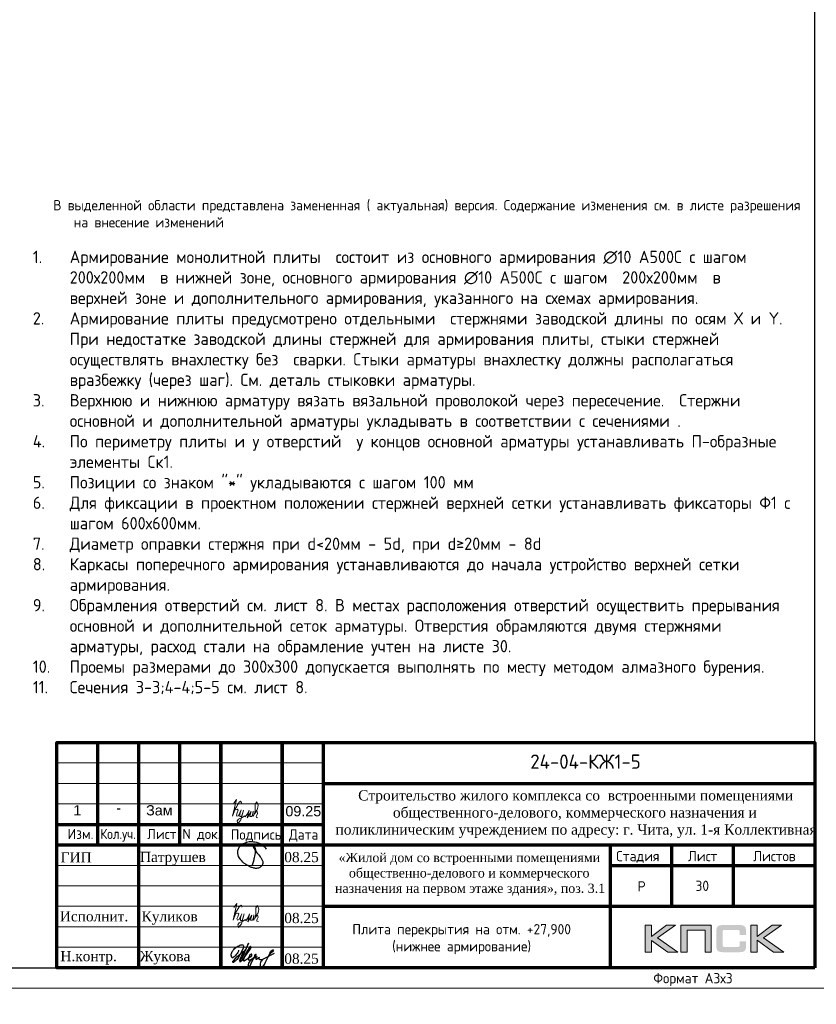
# Model space of a CAD drawing. Header units: millimetres. Extents: x -42044588 to 856694, y -806701 to 941911.
# Tile 207 of 256: x -39845 to -20407, y -300622 to -276587. Entities that reach past the tile are written whole.
import ezdxf
from ezdxf.enums import TextEntityAlignment as Align

# ---------------------------------------------------------------- set-up
doc = ezdxf.new("R2010")
doc.units = ezdxf.units.MM
for name, color, linetype in [('0 @ 100', 7, 'Continuous'), ('PDF7_Text', 7, 'Continuous'), ('PDF8_Text', 7, 'Continuous'), ('Рамка печать', 7, 'Continuous'), ('ТОЛСТЫЕ_ОСНОВНЫЕ', 6, 'Continuous')]:
    doc.layers.add(name, color=color, linetype=linetype)
for name, color, linetype, lineweight in [('Выноски', 20, 'Continuous', 20), ('Каркасы ригель', 3, 'Continuous', 0), ('РАЗМЕРЫ', 1, 'Continuous', 9), ('Рамка', 7, 'Continuous', 70), ('Текст', 7, 'Continuous', 25), ('ТОНКИЕ', 7, 'Continuous', 9), ('Узлы', 7, 'Continuous', 0)]:
    doc.layers.add(name, color=color, linetype=linetype, lineweight=lineweight)
doc.styles.add('GOST-2.304_Type-B', font='GOST_Common.ttf')
doc.styles.add('PDF Times New Roman', font='times.ttf')
doc.styles.get("Standard").update_dxf_attribs({"font": 'arial.ttf'})
doc.styles.add('style1', font='GOST_Common.ttf', dxfattribs={"height": 500})
doc.styles.add('ГОСТ', font='GOST_Common.ttf')

# ---------------------------------------------------------------- blocks, each defined once
blk = doc.blocks.new('11')
at = {"layer": 'Выноски'}
for p, q in [((48016, 66806), (48038, 66823)), ((48038, 66823), (48060, 66786)), ((47885, 66608), (47944, 66700)), ((47944, 66700), (47962, 66737)), ((47962, 66737), (47989, 66781)), ((47989, 66781), (48016, 66806)), ((48060, 66786), (48058, 66769))]:
    blk.add_line(p, q, dxfattribs=at)
blk.add_lwpolyline([(47863, 66761), (47937, 66865), (47843, 66458), (47885, 66564), (47905, 66616), (47954, 66628), (47979, 66606), (47957, 66539), (47937, 66487), (47947, 66458), (47991, 66470), (48051, 66611), (48041, 66569), (48023, 66505), (48023, 66448), (48065, 66448), (48090, 66529), (48110, 66608), (48043, 66369), (47972, 66275), (47954, 66344), (47991, 66389), (48078, 66431), (48142, 66470), (48154, 66441), (48204, 66512), (48246, 66606), (48209, 66455), (48204, 66418), (48295, 66574), (48265, 66463), (48265, 66455), (48312, 66453), (48342, 66529), (48347, 66584), (48337, 66465), (48349, 66453), (48401, 66569), (48443, 66616), (48461, 66678), (48466, 66727), (48436, 66811), (48399, 66754), (48399, 66618), (48389, 66549), (48374, 66507), (48416, 66564), (48441, 66576), (48451, 66524), (48433, 66482), (48419, 66453), (48424, 66428), (48458, 66421)], dxfattribs=at)
blk = doc.blocks.new('яяя')
at = {"lineweight": 30}
for points in [[(345424, 110432), (345425, 110410), (345424, 110397), (345417, 110379), (345406, 110350), (345390, 110319), (345357, 110275), (345310, 110221), (345265, 110176), (345198, 110110), (345161, 110077), (345133, 110066), (345116, 110066), (345102, 110075), (345090, 110091), (345082, 110115), (345074, 110146), (345066, 110182), (345064, 110206), (345067, 110234), (345077, 110278), (345095, 110320), (345114, 110361), (345134, 110395), (345159, 110428), (345195, 110469), (345228, 110506), (345284, 110560), (345331, 110595), (345379, 110625), (345435, 110648), (345486, 110670), (345532, 110686), (345573, 110696), (345605, 110698), (345621, 110695), (345635, 110687), (345648, 110671), (345656, 110649), (345659, 110625), (345659, 110583), (345656, 110553), (345647, 110523), (345635, 110489), (345387, 110033), (345349, 109985), (345311, 109948), (345247, 109889), (345209, 109858), (345192, 109844), (345180, 109837), (345157, 109833), (345150, 109835), (345140, 109842), (345135, 109856), (345138, 109881), (345148, 109892), (345183, 109930), (345267, 110024), (345343, 110105), (345455, 110213), (345617, 110343), (345775, 110456), (345811, 110526), (345838, 110607), (345890, 110740), (345902, 110771), (345698, 110295), (345672, 110226), (345626, 110132), (345572, 110032), (345518, 109953), (345481, 109918), (345497, 110001), (345567, 110147), (345655, 110301), (345760, 110442)], [(345481, 109918), (345476, 109896), (345475, 109874), (345485, 109861), (345506, 109866), (345539, 109891), (345632, 109983), (345968, 110450), (346022, 110527), (346029, 110560), (346027, 110579), (346026, 110590), (346010, 110605), (345993, 110609), (345975, 110601), (345962, 110584), (345954, 110562), (345857, 110421), (345783, 110292), (345741, 110183), (345701, 110079), (345665, 109985), (345660, 109952), (345666, 109929), (345669, 109915), (345682, 109910), (345702, 109914), (345735, 109941), (345846, 110007), (346065, 110160), (346075, 110193), (346070, 110217), (346066, 110236), (346052, 110241), (346030, 110241), (346007, 110228), (345978, 110203), (345960, 110164), (345892, 110010), (345895, 109986), (345904, 109966), (345925, 109964), (345969, 109968), (346045, 110000), (346218, 110114), (346261, 110154), (346280, 110184), (346282, 110210), (346278, 110225), (346263, 110229), (346241, 110222), (346220, 110198), (346162, 110049), (345989, 109904), (345932, 109849), (345906, 109805), (345891, 109739), (345890, 109690), (345899, 109652), (345924, 109647), (345956, 109655), (345980, 109674), (346058, 109838), (346158, 110046), (346261, 110098), (346314, 110120), (346292, 110079), (346269, 110036), (346261, 110008), (346267, 109998), (346293, 109998), (346363, 110039), (346445, 110095), (346421, 110068), (346414, 110040), (346407, 110011), (346416, 109990), (346466, 109972), (346509, 109977), (346574, 109984), (347172, 110293)], [(346586, 109971), (346543, 109917), (346509, 109873), (346489, 109825), (346475, 109767), (346472, 109710), (346478, 109675), (346485, 109641), (346501, 109621), (346517, 109602), (346542, 109589), (346568, 109592), (346605, 109620), (346680, 109731), (346736, 109842), (346865, 110115), (346962, 110290), (346969, 110318), (346979, 110360), (347013, 110403), (347056, 110434), (347091, 110450), (347109, 110450), (347121, 110434), (347115, 110405), (347072, 110355), (347012, 110307), (346924, 110222)]]:
    blk.add_lwpolyline(points, dxfattribs=at)
blk = doc.blocks.new('Патрушев')
at = {"color": 5, "lineweight": 25}
blk.add_lwpolyline([(58.5, -35.09), (59.7, -31.98), (60.22, -29.81), (60.47, -28.76), (60.76, -27.56), (61.06, -26.32), (61.37, -24.67), (61.64, -22.98), (61.77, -21.63), (61.83, -20.46), (61.74, -19.5), (61.5, -18.56), (61.27, -17.93), (60.96, -17.34), (60.63, -16.86), (60.45, -16.66), (60.39, -16.62), (60.25, -16.53), (60.03, -16.42), (59.74, -16.36), (59.56, -16.39), (59.41, -16.5), (59.32, -16.73), (59.32, -16.96), (59.41, -17.15), (61.8, -21.04), (63.12, -22.91), (63.7, -23.61), (64.53, -24.59), (65.48, -25.87), (66.43, -27.07), (66.87, -27.73), (67.42, -28.44), (67.68, -28.93), (68, -29.52), (68.38, -30.41), (68.65, -31), (68.82, -31.71), (68.89, -32.2), (68.93, -32.68), (68.9, -33.35), (68.81, -33.79), (68.57, -34.59), (68.27, -35.18), (67.92, -35.7), (67.56, -36.23), (66.92, -36.75), (66.44, -37.14), (65.93, -37.49), (65.34, -37.85), (64.79, -38.12), (64.12, -38.33), (63.56, -38.4), (62.54, -38.51), (61.58, -38.47), (60.89, -38.38), (60.1, -38.27), (59.25, -38.05), (58.41, -37.75), (57.66, -37.55), (56.61, -37.27), (55.88, -36.92), (54.92, -36.35), (53.85, -35.72), (53.05, -35.25), (52.17, -34.73), (51.27, -34.08), (50.13, -33.27), (49.09, -32.31), (47.96, -31.09), (47.07, -29.92), (46.05, -28.68), (45.23, -27.65), (44.74, -26.54), (44.28, -25.09), (44.05, -24.29), (43.98, -23.29), (43.94, -22.47), (43.99, -21.49), (44.18, -20.57), (44.46, -19.97), (44.74, -19.1), (45.02, -18.24), (45.49, -17.42), (45.85, -16.92), (46.39, -16.14), (46.99, -15.53), (47.83, -14.81), (48.65, -14.29), (49.43, -13.79), (50.53, -13.27), (51.57, -12.89), (52.65, -12.48), (54.17, -12.1), (55.44, -11.87), (56.95, -11.79), (58.35, -11.79), (59.63, -11.91), (61, -12.05), (62.71, -12.35), (64.46, -12.88), (66.16, -13.58), (67.55, -14.27), (68.88, -15.13), (70.02, -16.25), (71.14, -17.49), (71.67, -18.26), (72.28, -19.27)], dxfattribs=at)
blk = doc.blocks.new('A$Cd09756da')
at = {"layer": 'Рамка печать', "lineweight": 20}
h = blk.add_hatch(color=0, dxfattribs=at)
h.paths.add_polyline_path([(-3400, 1040), (-3624, 1040), (-3991, 764), (-3991, 1040), (-4146, 1040), (-4146, 378), (-3991, 378), (-3991, 669), (-3594, 378), (-3346, 378), (-3840, 728)])
h.paths.add_polyline_path([(-3122, 915), (-2683, 915), (-2683, 378), (-2529, 378), (-2529, 1040), (-2693, 1040), (-3276, 1040), (-3276, 883), (-3276, 378), (-3122, 378)])
h.paths.add_polyline_path([(-1408, 1043), (-1563, 1043), (-1563, 380), (-1408, 380), (-1408, 672), (-1011, 380), (-763, 380), (-1257, 731), (-817, 1043), (-1041, 1043), (-1408, 767)])
blk.add_hatch(color=204, dxfattribs=at).paths.add_polyline_path([(-1693, 970), (-1695, 977), (-1697, 983), (-1701, 989), (-1704, 996), (-1708, 1000), (-1712, 1005), (-1716, 1010), (-1720, 1014), (-1725, 1017), (-1731, 1021), (-1737, 1025), (-1744, 1028), (-1750, 1030), (-1758, 1033), (-1765, 1035), (-1783, 1038), (-1802, 1041), (-1823, 1043), (-1846, 1043), (-2242, 1043), (-2265, 1043), (-2285, 1041), (-2305, 1038), (-2322, 1035), (-2330, 1032), (-2338, 1030), (-2344, 1028), (-2351, 1024), (-2357, 1021), (-2363, 1017), (-2368, 1014), (-2372, 1010), (-2376, 1005), (-2380, 1000), (-2384, 996), (-2387, 989), (-2390, 983), (-2393, 976), (-2396, 970), (-2398, 962), (-2401, 946), (-2404, 928), (-2406, 908), (-2406, 887), (-2406, 538), (-2406, 516), (-2404, 496), (-2401, 478), (-2398, 461), (-2396, 454), (-2393, 447), (-2390, 440), (-2387, 434), (-2384, 429), (-2380, 423), (-2376, 419), (-2372, 414), (-2368, 410), (-2362, 406), (-2357, 403), (-2351, 399), (-2344, 396), (-2337, 394), (-2330, 391), (-2322, 389), (-2305, 385), (-2285, 383), (-2264, 381), (-2242, 380), (-1846, 380), (-1823, 381), (-1802, 382), (-1783, 385), (-1766, 389), (-1758, 391), (-1750, 393), (-1744, 396), (-1737, 399), (-1731, 402), (-1725, 406), (-1720, 410), (-1716, 414), (-1712, 418), (-1708, 423), (-1704, 428), (-1701, 434), (-1697, 440), (-1695, 446), (-1693, 454), (-1690, 461), (-1686, 478), (-1684, 496), (-1682, 516), (-1682, 538), (-1682, 647), (-1836, 647), (-1836, 558), (-1836, 552), (-1837, 546), (-1838, 540), (-1840, 535), (-1842, 530), (-1844, 526), (-1846, 522), (-1850, 519), (-1853, 515), (-1857, 513), (-1862, 511), (-1867, 508), (-1872, 507), (-1878, 506), (-1884, 506), (-1890, 505), (-2209, 505), (-2214, 506), (-2219, 506), (-2223, 508), (-2227, 511), (-2231, 513), (-2235, 516), (-2238, 519), (-2241, 523), (-2244, 528), (-2246, 532), (-2248, 536), (-2249, 541), (-2251, 551), (-2252, 560), (-2252, 878), (-2252, 884), (-2251, 889), (-2250, 894), (-2248, 899), (-2247, 903), (-2245, 906), (-2242, 910), (-2240, 913), (-2236, 916), (-2233, 919), (-2229, 921), (-2225, 922), (-2220, 923), (-2215, 924), (-2210, 925), (-2204, 925), (-1890, 925), (-1884, 925), (-1878, 924), (-1872, 923), (-1868, 921), (-1863, 919), (-1858, 917), (-1854, 914), (-1851, 911), (-1847, 907), (-1844, 903), (-1842, 899), (-1840, 894), (-1838, 889), (-1837, 884), (-1836, 878), (-1836, 872), (-1836, 799), (-1682, 799), (-1682, 887), (-1682, 908), (-1684, 928), (-1686, 946), (-1690, 962)])
at = {"layer": 'Рамка', "color": 7}
for p, q in [((-17500, 3000), (-17500, 5500)), ((-15500, 3000), (-15500, 5500)), ((-12000, 4500), (0, 4500)), ((-18500, 3500), (-12000, 3500)), ((-18500, 3000), (0, 3000)), ((-3500, 3000), (-3500, 1500)), ((-2000, 3000), (-2000, 1500)), ((-5000, 2500), (0, 2500)), ((-5000, 2500), (0, 2500)), ((-12000, 1500), (0, 1500))]:
    blk.add_line(p, q, dxfattribs=at)
at = {"layer": 'Рамка'}
for p, q in [((-16500, 0), (-16500, 5500)), ((-14500, 0), (-14500, 5500)), ((-14500, 5500), (-14500, 0)), ((-13000, 5500), (-13000, 0)), ((-13000, 0), (-13000, 5500)), ((-12000, 5500), (-12000, 0)), ((-5000, 3000), (-5000, 0))]:
    blk.add_line(p, q, dxfattribs=at)
at = {"layer": 'Рамка', "color": 7, "lineweight": 15}
for p, q in [((-18500, 5000), (-12000, 5000)), ((-18500, 4500), (-12000, 4500)), ((-18500, 4000), (-12000, 4000)), ((-18500, 2500), (-12000, 2500)), ((-18500, 2000), (-12000, 2000)), ((-18500, 1500), (-12000, 1500)), ((-18500, 1000), (-12000, 1000)), ((-18500, 500), (-12000, 500))]:
    blk.add_line(p, q, dxfattribs=at)
at = {"layer": 'Рамка'}
blk.add_lwpolyline([(0, 0), (-18500, 0), (-18500, 5500), (0, 5500)], close=True, dxfattribs=at)
at = {"layer": 'Рамка печать', "color": 0, "lineweight": 20}
for points in [[(-4146, 378), (-4146, 1040), (-3991, 1040), (-3991, 764), (-3624, 1040), (-3400, 1040), (-3840, 728), (-3346, 378), (-3594, 378), (-3991, 669), (-3991, 378), (-4146, 378)], [(-3122, 378), (-3122, 915), (-2683, 915), (-2683, 378), (-2529, 378), (-2529, 1040), (-2693, 1040), (-3276, 1040), (-3276, 883), (-3276, 378), (-3122, 378)], [(-1563, 380), (-1563, 1043), (-1408, 1043), (-1408, 767), (-1041, 1043), (-817, 1043), (-1257, 731), (-763, 380), (-1011, 380), (-1408, 672), (-1408, 380), (-1563, 380)]]:
    blk.add_lwpolyline(points, close=True, dxfattribs=at)
at = {"color": 5, "xscale": 24.5, "yscale": 24.5, "zscale": 24.5}
blk.add_blockref('Патрушев', (-15162, 3369), dxfattribs=at)
at = {"color": 2, "lineweight": 60, "xscale": 0.5, "yscale": 0.5, "zscale": 0.5}
blk.add_blockref('яяя', (-186775, -54787), dxfattribs=at)
at = {"layer": 'Выноски', "color": 0}
blk.add_blockref('11', (-62040, -65293), dxfattribs=at)
at = {"layer": 'PDF7_Text', "char_height": 248, "attachment_point": 7, "style": 'PDF Times New Roman'}
for s, insert in [('08.25', (-12950, 2573)), ('Патрушев', (-16471, 2500)), ('08.25', (-12950, 1085)), ('Жукова', (-16477, 79)), ('08.25', (-12950, 93))]:
    blk.add_mtext(s, dxfattribs=dict(at, insert=insert))
at = {"layer": 'PDF7_Text', "insert": (-16432, 1050), "char_height": 247.95, "attachment_point": 7, "style": 'PDF Times New Roman'}
blk.add_mtext_dynamic_manual_height_columns('{\\C256;Куликов}', width=2000, gutter_width=1250, heights=[0], dxfattribs=at)
at = {"layer": 'PDF8_Text', "char_height": 248, "attachment_point": 7, "style": 'PDF Times New Roman'}
for s, insert in [('ГИП', (-18407, 2573)), ('Исполнит.', (-18427, 1127)), ('Н.контр.', (-18413, 79))]:
    blk.add_mtext(s, dxfattribs=dict(at, insert=insert))
at = {"layer": 'Текст', "color": 7, "style": 'ГОСТ'}
blk.add_text('24-04-КЖ1-5', height=350, dxfattribs=at).set_placement((-5599, 5031), align=Align.MIDDLE_CENTER)
for s, p in [('Изм.', (-18237, 3141)), ('Лист', (-16298, 3139)), ('N док.', (-15435, 3141)), ('Подпись', (-14257, 3127)), ('Дата', (-12835, 3127)), ('Стадия', (-4850, 2600)), ('Лист', (-3100, 2600)), ('Листов', (-1508, 2600)), ('Р', (-4328, 1863))]:
    blk.add_text(s, height=250, dxfattribs=at).set_placement(p)
at = {"layer": 'Текст', "color": 7, "style": 'ГОСТ', "width": 0.9}
blk.add_text('Кол.уч.', height=250, dxfattribs=at).set_placement((-17435, 3143))
at = {"layer": 'Текст', "color": 7, "attachment_point": 1, "style": 'ГОСТ'}
for s, width, heights, insert, char_height in [('\\pi594.35517;{\\fTimes New Roman|b0|i0|c204|p18;\\C256;Строительство жилого комплекса со  встроенными помещениями \\P\\pi1441.86779;общественного-делового, коммерческого назначения и \\P\\pi41.3631;поликлиническим учреждением по адресу: г. Чита, ул. 1-я Коллективная}', 11543.07, [0], (-11741, 4333), 250), ('\\pi389.01406;{\\fTimes New Roman|b0|i0|c204|p18;\\C256;«Жилой дом со встроенными помещениями \\P\\pi641.91601;общественно-делового и коммерческого \\P\\pi302.06381;назначения на первом этаже здания», поз. 3.1\\P}', 7000, [1500], (-12014, 2803), 225)]:
    blk.add_mtext_dynamic_manual_height_columns(s, width=width, gutter_width=12.5, heights=heights, dxfattribs=dict(at, insert=insert, char_height=char_height))
blk = doc.blocks.new('*U6686')
at = {"layer": 'ТОЛСТЫЕ_ОСНОВНЫЕ', "color": 6}
blk.add_lwpolyline([(20, 5), (886, 5), (886, 415), (20, 415)], close=True, dxfattribs=at)
at = {"layer": 'ТОНКИЕ'}
blk.add_lwpolyline([(0, 0), (891, 0), (891, 420), (0, 420)], close=True, dxfattribs=at)
at = {"layer": 'Текст', "style": 'style1'}
blk.add_text('Формат А3х3', height=2.5, dxfattribs=at).set_placement((846.57, 1.2))
blk = doc.blocks.new('*T5335')
at = {"layer": 'Каркасы ригель', "color": 0, "linetype": 'ByBlock', "lineweight": -2, "transparency": 16777216}
for p, q in [((0, 0), (1500, 0)), ((0, -1000), (1500, -1000))]:
    blk.add_line(p, q, dxfattribs=at)
at = {"layer": 'Каркасы ригель', "color": 0, "linetype": 'ByBlock', "lineweight": 50, "transparency": 16777216}
for p, q in [((0, 0), (0, -1000)), ((1500, 0), (1500, -1000))]:
    blk.add_line(p, q, dxfattribs=at)
at = {"layer": 'Каркасы ригель', "color": 0, "linetype": 'Continuous', "lineweight": 0, "transparency": 16777216, "insert": (750, -500), "char_height": 250, "width": 1000, "attachment_point": 5, "style": 'ГОСТ'}
blk.add_mtext('30', dxfattribs=at)

msp = doc.modelspace()

# ---------------------------------------------------------------- block references
at = {"xscale": 100, "yscale": 100, "zscale": 100}
msp.add_blockref('*U6686', (-109039.712, -300229.291), dxfattribs=at)
at = {"lineweight": 50, "ltscale": 100}
for p in [(-115050.914, -299315.859), (-20439.712, -299729.291)]:
    msp.add_blockref('A$Cd09756da', p, dxfattribs=at)
msp.add_blockref('*T5335', (-23939.712, -297229.291))
at = {"layer": 'Выноски', "color": 0}
msp.add_blockref('11', (-82494.726, -362489.042), dxfattribs=at)

# ---------------------------------------------------------------- texts
at = {"ltscale": 100, "insert": (-134257.524, -279325.968), "char_height": 250, "attachment_point": 1, "style": 'ГОСТ'}
msp.add_mtext_dynamic_manual_height_columns('\\pi1250,t1750;1.^IПроизводство работ вести в строгом соответствии с требованиями СП 70.13330.2012 "Несущие и ограждающие конструкции" и проектом производства работ.{\\H1.83333x; }\\P2.^IПеред бетонированием арматуру и основание, на которую укладывается бетонная смесь, очистить от {\\H1.55556x; }ржавчины и грязи. {\\H1.64815x; }\\P3.^IБетонирование вести слоем на всю толщину  плит. Захватки при бетонировании должны быть отсечены {\\H1.61728x; }вертикальными швами. Бетон применять класса В25. Заполнителем для бетона служит щебень твердых пород, {\\H1.62757x; }наибольшая фракция щебня не должна превышать 40мм.{\\H1.62414x; }\\P4.^IВ процессе бетонирования обеспечить соблюдение защитных слоев и мест положения рабочей арматуры {\\H1.62529x; }согласно проекту. Материал фиксаторов для нижней арматуры фундаментных плит выбирается проектом производства {\\H1.6249x; }работ, исходя из конкретных возможностей строительной организации.{\\H1.62503x; }\\P5.^IПроектом принято соединение рабочих стержней арматуры монолитной плиты внахлестку (без сварки). {\\H1.72499x; }\\P6.^IСварные арматурные каркасы изготовить на заводе-изготовители. {\\H1.67917x; }\\P7.^IКрестообразные соединения стержней арматуры 1-го и 2-го рядов, а также 3-го и 4-го рядов между собой {\\H1.60694x; }выполнить вязкой отожженной проволокой диаметром 2,0-3,0 мм. Допускается применение специальных соединительных {\\H1.63102x; }элементов - пластмассовых или проволочных фиксаторов. Соединение арматуры допускается предусматривать не во всех {\\H1.62299x; }местах пересечения стержней арматуры. При этом должны быть связаны вязальной проволокой все пересечения стержней {\\H1.62567x; }в 2-х крайних рядах по периметру плит, остальные узлы могут быть соединены через узел в шахматном порядке (схему {\\H1.72478x; }вязки стержней см. на данном листе).{\\H1.77924x; }', width=18954.38214, gutter_width=12.5, heights=[0], dxfattribs=at)
at = {"layer": '0 @ 100', "char_height": 300, "width": 18500, "attachment_point": 1, "style": 'ГОСТ'}
for s, insert in [('\\pi-900,l900,t900;{\\C7;1.^IАрмирование монолитной плиты  состоит из основного армирования ∅10 А500С с шагом  200х200мм  в нижней зоне, основного армирования ∅10 А500С с шагом  200х200мм  в  верхней зоне и дополнительного армирования, указанного на схемах армирования.\\P2.^IАрмирование плиты предусмотрено отдельными  стержнями заводской длины по осям Х и Y. При недостатке заводской длины стержней для армирования плиты, стыки стержней осуществлять внахлестку без  сварки. Стыки арматуры внахлестку должны располагаться вразбежку (через шаг). См. деталь стыковки арматуры.\\P3.^IВерхнюю и нижнюю арматуру вязать вязальной проволокой через пересечение.  Стержни основной и дополнительной арматуры укладывать в соответствии с сечениями .\\P4.^IПо периметру плиты и у отверстий  у концов основной арматуры устанавливать П-образные элементы Ск1.\\P5.^IПозиции со знаком "*" укладываются с шагом 100 мм\\P6.^IДля фиксации в проектном положении стержней верхней сетки устанавливать фиксаторы Ф1 с шагом 600х600мм.\\P7.^IДиаметр оправки стержня при d<20мм - 5d, при d≥20мм - 8d\\P8.^IКаркасы поперечного армирования устанавливаются до начала устройство верхней сетки армирования.\\P9.^IОбрамления отверстий см. лист 8. В местах расположения отверстий осуществить прерывания основной и дополнительной сеток арматуры. Отверстия обрамляются двумя стержнями арматуры, расход стали на обрамление учтен на листе 25.\\P10.^IПроемы размерами до 300х300 допускается выполнять по месту методом алмазного бурения.\\P11.^IСечения 3-3;4-4;5-5 см. лист 8.}', (-39552.237, -237043.75)), ('\\pi-900,l900,t900;{\\C7;1.^IАрмирование монолитной плиты  состоит из основного армирования ∅10 А500С с шагом  200х200мм  в нижней зоне, основного армирования ∅10 А500С с шагом  200х200мм  в  верхней зоне и дополнительного армирования, указанного на схемах армирования.\\P2.^IАрмирование плиты предусмотрено отдельными  стержнями заводской длины по осям Х и Y. При недостатке заводской длины стержней для армирования плиты, стыки стержней осуществлять внахлестку без  сварки. Стыки арматуры внахлестку должны располагаться вразбежку (через шаг). См. деталь стыковки арматуры.\\P3.^IВерхнюю и нижнюю арматуру вязать вязальной проволокой через пересечение.  Стержни основной и дополнительной арматуры укладывать в соответствии с сечениями .\\P4.^IПо периметру плиты и у отверстий  у концов основной арматуры устанавливать П-образные элементы Ск1.\\P5.^IПозиции со знаком "*" укладываются с шагом 100 мм\\P6.^IДля фиксации в проектном положении стержней верхней сетки устанавливать фиксаторы Ф1 с шагом 600х600мм.\\P7.^IДиаметр оправки стержня при d<20мм - 5d, при d≥20мм - 8d\\P8.^IКаркасы поперечного армирования устанавливаются до начала устройство верхней сетки армирования.\\P9.^IОбрамления отверстий см. лист 8. В местах расположения отверстий осуществить прерывания основной и дополнительной сеток арматуры. Отверстия обрамляются двумя стержнями арматуры, расход стали на обрамление учтен на листе 30.\\P10.^IПроемы размерами до 300х300 допускается выполнять по месту методом алмазного бурения.\\P11.^IСечения 3-3;4-4;5-5 см. лист 8.}', (-39524.517, -282227.143))]:
    msp.add_mtext(s, dxfattribs=dict(at, insert=insert))
at = {"layer": 'Выноски', "color": 240, "true_color": 0xed1f24, "char_height": 250, "width": 18219.65973, "attachment_point": 1, "style": 'ГОСТ'}
for insert in [(-39026.144, -280990.293), (-133538.641, -292687.691)]:
    msp.add_mtext('\\pi-500,l500;В выделенной области представлена замененная ( актуальная) версия. Содержание изменения см. в листе разрешения на внесение изменений{\\H1.025x; }', dxfattribs=dict(at, insert=insert))
at = {"layer": 'РАЗМЕРЫ', "color": 7, "char_height": 250, "width": 725.00853, "attachment_point": 1}
for s, insert in [('1', (-38536.525, -295760.449)), ('-', (-37488.996, -295702.057)), ('Зам', (-36760.075, -295760.449)), ('09.25', (-33361.635, -295783.047))]:
    msp.add_mtext(s, dxfattribs=dict(at, insert=insert))
at = {"layer": 'Текст', "color": 7, "char_height": 250, "attachment_point": 1, "style": 'ГОСТ'}
for s, insert in [('\\pi3500;\\P\\pi947.53788;Плита на отм. +27,900 (опалубка)', (-127050.914, -297815.859)), ('\\pi3500;\\P\\pi860.03788;Плита перекрытия на отм. +27,900                \\P\\pi1832.19697;(нижнее армирование)', (-32588.447, -298246.312))]:
    msp.add_mtext_dynamic_manual_height_columns(s, width=7000, gutter_width=12.5, heights=[1500], dxfattribs=dict(at, insert=insert))
at = {"layer": 'Узлы', "color": 80, "linetype": 'Continuous', "lineweight": 0, "insert": (-58078.88, -290892.634, -400.178), "char_height": 350, "width": 10464.96038, "attachment_point": 5, "style": 'GOST-2.304_Type-B'}
msp.add_mtext('\\pi136.85;Узел армирование балконной плиты', dxfattribs=at)

doc.saveas('drawing.dxf')
